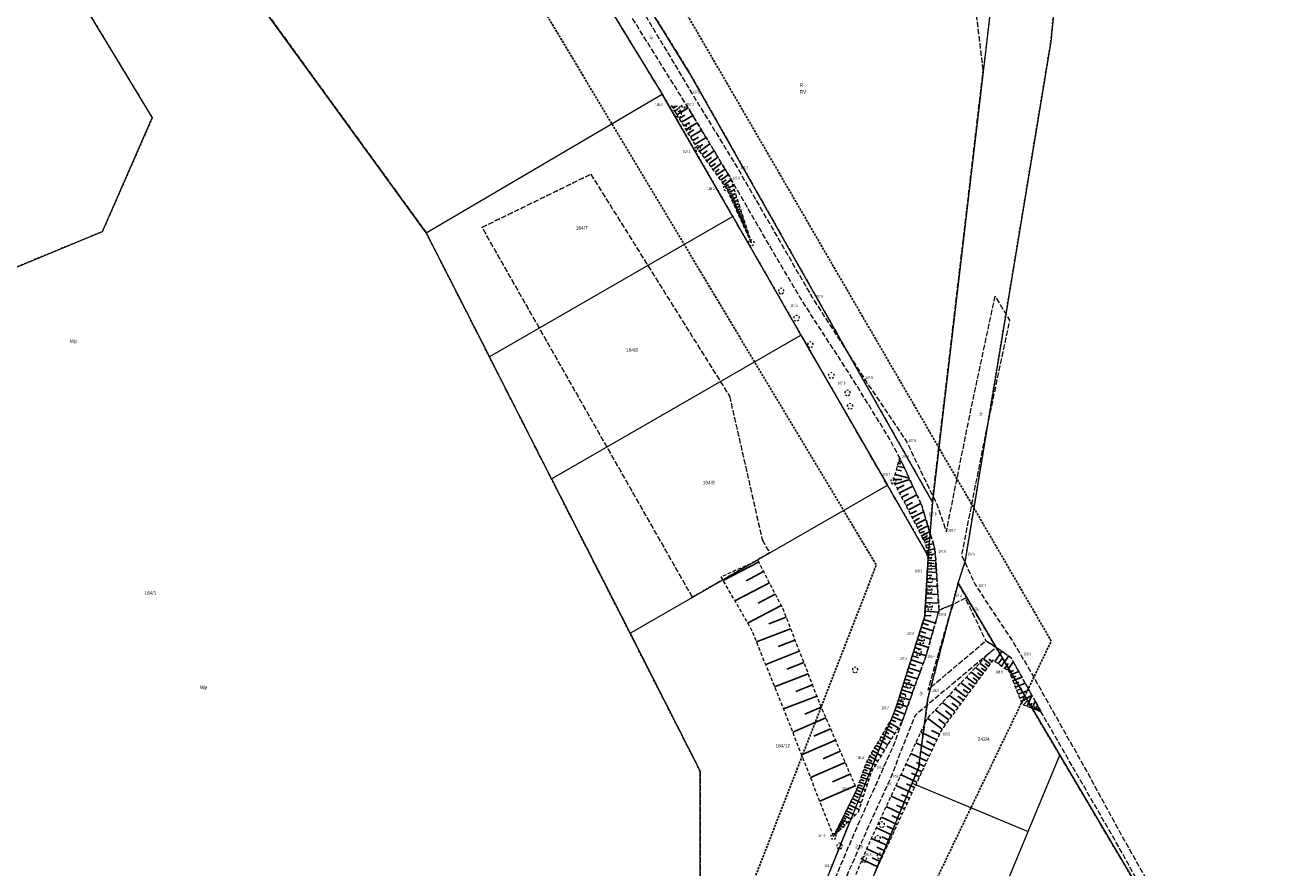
# Model space of a CAD drawing. Header units: metres. Extents: x 5550910 to 5553628, y 5952297 to 5957865.
# Tile 11 of 36: x 5552209 to 5552561, y 5953520 to 5953754. Entities that reach past the tile are written whole.
import ezdxf
from ezdxf.enums import TextEntityAlignment as Align

# ---------------------------------------------------------------- set-up
doc = ezdxf.new("R2010")
doc.units = ezdxf.units.M
for name, pattern in [('1.0_0.5', [1.5, 1, -0.5]), ('1.5_0.5', [2, 1.5, -0.5]), ('2', [0.9, 0.6, -0.3]), ('219-500', [0]), ('egkk-500', [2, 1.5, -0.5]), ('egug-500', [1, 0.5, -0.5])]:
    doc.linetypes.add(name, pattern=pattern)
doc.layers.get('0').update_dxf_attribs({"color": 2, "lineweight": 5})
doc.styles.get("Standard").update_dxf_attribs({"font": 'Working1250', "width": 0.75})

# ---------------------------------------------------------------- blocks, each defined once
blk = doc.blocks.new('PW01')
at = {"linetype": 'Continuous', "lineweight": 13}
h = blk.add_hatch(color=0, dxfattribs=at)
edge = h.paths.add_edge_path()
edge.add_arc((0, 0), 0.045, 0, 360)
blk = doc.blocks.new('OP021')
at = {"linetype": 'Continuous', "lineweight": 13}
h = blk.add_hatch(color=0, dxfattribs=at)
edge = h.paths.add_edge_path()
edge.add_arc((0, 0), 0.05, 0, 360)
at = {"color": 0, "linetype": 'Continuous', "lineweight": 13}
for centre, start, end in [((-0.38, 0.124), 121.308, 202.548), ((0, 0.4), 49.272, 130.728), ((0.38, 0.124), 337.452, 58.692), ((-0.235, -0.324), 193.221, 274.871), ((0.235, -0.324), 265.129, 346.779)]:
    blk.add_arc(centre, 0.4, start, end, dxfattribs=at)

msp = doc.modelspace()

# ---------------------------------------------------------------- linework, layer by layer
at = {"layer": '000 Inne (niezydentyfikowane)', "color": 7, "linetype": 'CONTINUOUS', "lineweight": 25, "flags": 128}
for points in [[(5552388.99, 5953731.49), (5552389.19, 5953731.61)], [(5552389.26, 5953731.06), (5552390.25, 5953731.66)], [(5552389.73, 5953730.29), (5552390.73, 5953730.91)], [(5552390.37, 5953729.25), (5552393.49, 5953731.17)], [(5552391.01, 5953728.22), (5552392.56, 5953729.17)], [(5552391.64, 5953727.18), (5552394.75, 5953729.09)], [(5552392.28, 5953726.15), (5552393.83, 5953727.1)], [(5552392.91, 5953725.12), (5552396, 5953727.02)], [(5552393.54, 5953724.1), (5552395.08, 5953725.04)], [(5552394.17, 5953723.08), (5552397.24, 5953724.96)], [(5552394.79, 5953722.06), (5552396.32, 5953723)], [(5552395.42, 5953721.04), (5552398.47, 5953722.92)], [(5552396.04, 5953720.04), (5552397.56, 5953720.97)], [(5552396.7, 5953719.1), (5552399.53, 5953721.15)], [(5552397.36, 5953718.19), (5552398.74, 5953719.19)], [(5552398.01, 5953717.31), (5552400.68, 5953719.25)], [(5552398.63, 5953716.45), (5552399.93, 5953717.39)], [(5552399.24, 5953715.61), (5552401.76, 5953717.45)], [(5552399.83, 5953714.8), (5552401.05, 5953715.7)], [(5552400.4, 5953714.02), (5552402.79, 5953715.75)], [(5552400.96, 5953713.25), (5552402.12, 5953714.1)], [(5552401.5, 5953712.51), (5552403.75, 5953714.15)], [(5552402.03, 5953711.78), (5552403.12, 5953712.58)], [(5552402.54, 5953711.08), (5552404.66, 5953712.63)], [(5552403.02, 5953710.41), (5552404.06, 5953711.17)], [(5552403.47, 5953709.8), (5552405.37, 5953711.18)], [(5552403.88, 5953709.24), (5552404.74, 5953709.87)], [(5552404.2, 5953708.71), (5552405.92, 5953709.5)], [(5552404.45, 5953708.17), (5552405.28, 5953708.54)], [(5552404.68, 5953707.64), (5552406.28, 5953708.37)], [(5552404.92, 5953707.13), (5552405.69, 5953707.48)], [(5552405.14, 5953706.64), (5552406.62, 5953707.32)], [(5552405.35, 5953706.17), (5552406.07, 5953706.5)], [(5552405.56, 5953705.72), (5552406.94, 5953706.34)], [(5552405.76, 5953705.28), (5552406.42, 5953705.58)], [(5552405.95, 5953704.86), (5552407.23, 5953705.44)], [(5552406.13, 5953704.45), (5552406.75, 5953704.73)], [(5552406.31, 5953704.06), (5552407.5, 5953704.6)], [(5552406.48, 5953703.68), (5552407.06, 5953703.94)], [(5552406.65, 5953703.32), (5552407.75, 5953703.82)], [(5552406.81, 5953702.97), (5552407.34, 5953703.21)], [(5552406.96, 5953702.63), (5552407.99, 5953703.09)], [(5552407.11, 5953702.3), (5552407.6, 5953702.53)], [(5552407.25, 5953701.99), (5552408.21, 5953702.42)], [(5552407.39, 5953701.69), (5552407.85, 5953701.89)], [(5552407.52, 5953701.39), (5552408.41, 5953701.8)], [(5552407.65, 5953701.11), (5552408.08, 5953701.31)], [(5552407.77, 5953700.84), (5552408.6, 5953701.22)], [(5552407.89, 5953700.58), (5552408.29, 5953700.76)], [(5552408.01, 5953700.33), (5552408.77, 5953700.68)], [(5552408.12, 5953700.09), (5552408.49, 5953700.25)], [(5552408.22, 5953699.85), (5552408.93, 5953700.17)], [(5552408.33, 5953699.62), (5552408.67, 5953699.77)], [(5552408.44, 5953699.38), (5552409.09, 5953699.68)], [(5552408.55, 5953699.14), (5552408.86, 5953699.28)], [(5552408.66, 5953698.9), (5552409.26, 5953699.17)], [(5552408.77, 5953698.66), (5552409.05, 5953698.79)], [(5552408.88, 5953698.42), (5552409.42, 5953698.66)], [(5552408.98, 5953698.18), (5552409.24, 5953698.29)], [(5552409.09, 5953697.93), (5552409.59, 5953698.16)], [(5552409.2, 5953697.69), (5552409.44, 5953697.8)], [(5552409.31, 5953697.45), (5552409.75, 5953697.65)], [(5552409.42, 5953697.21), (5552409.63, 5953697.31)], [(5552409.53, 5953696.97), (5552409.91, 5953697.15)], [(5552409.64, 5953696.73), (5552409.82, 5953696.81)], [(5552409.75, 5953696.49), (5552410.08, 5953696.64)], [(5552409.86, 5953696.25), (5552410.01, 5953696.32)], [(5552409.97, 5953696.01), (5552410.24, 5953696.13)], [(5552410.08, 5953695.77), (5552410.2, 5953695.82)], [(5552410.19, 5953695.53), (5552410.4, 5953695.63)], [(5552410.3, 5953695.29), (5552410.39, 5953695.33)], [(5552410.41, 5953695.05), (5552410.57, 5953695.12)], [(5552410.52, 5953694.81), (5552410.58, 5953694.84)], [(5552410.62, 5953694.57), (5552410.73, 5953694.61)], [(5552410.73, 5953694.33), (5552410.77, 5953694.34)], [(5552410.84, 5953694.09), (5552410.9, 5953694.11)], [(5552451.72, 5953631.55), (5552453.64, 5953631.05)], [(5552451.91, 5953632.29), (5552452.57, 5953632.12)], [(5552452.05, 5953632.8), (5552452.94, 5953632.56)], [(5552452.14, 5953633.15), (5552452.44, 5953633.07)], [(5552452.23, 5953633.5), (5552452.54, 5953633.41)], [(5552452.32, 5953633.84), (5552452.33, 5953633.84)], [(5552450.74, 5953627.83), (5552452.93, 5953627.84)], [(5552451.04, 5953626.52), (5552455.12, 5953627.84)], [(5552451.11, 5953629.23), (5552454.95, 5953628.22)], [(5552451.46, 5953630.54), (5552452.83, 5953630.18)], [(5552451.68, 5953625.28), (5552453.55, 5953626.25)], [(5552452.31, 5953624.06), (5552456, 5953625.96)], [(5552452.93, 5953622.85), (5552454.75, 5953623.79)], [(5552453.55, 5953621.66), (5552457.13, 5953623.51)], [(5552454.15, 5953620.49), (5552455.92, 5953621.4)], [(5552454.74, 5953619.35), (5552458.23, 5953621.14)], [(5552455.3, 5953618.25), (5552456.98, 5953619.11)], [(5552455.83, 5953617.22), (5552458.99, 5953618.84)], [(5552456.34, 5953616.24), (5552457.82, 5953617.01)], [(5552456.81, 5953615.33), (5552459.62, 5953616.77)], [(5552457.26, 5953614.46), (5552458.58, 5953615.14)], [(5552457.68, 5953613.64), (5552460.18, 5953614.93)], [(5552458.07, 5953612.87), (5552459.25, 5953613.48)], [(5552458.45, 5953612.14), (5552460.67, 5953613.29)], [(5552458.8, 5953611.45), (5552459.85, 5953611.99)], [(5552459.14, 5953610.8), (5552461.12, 5953611.82)], [(5552459.46, 5953610.18), (5552460.39, 5953610.66)], [(5552459.66, 5953609.52), (5552461.69, 5953609.94)], [(5552459.8, 5953608.81), (5552460.85, 5953609.03)], [(5552459.95, 5953608.1), (5552462.11, 5953608.55)], [(5552460.1, 5953607.41), (5552461.14, 5953607.63)], [(5552460.23, 5953606.75), (5552462.23, 5953607.16)], [(5552460.27, 5953606.06), (5552461.29, 5953606)], [(5552413.06, 5953604.86), (5552403.24, 5953599.75)], [(5552460.08, 5953602.96), (5552461.3, 5953602.89)], [(5552460.13, 5953603.79), (5552462.47, 5953603.65)], [(5552460.18, 5953604.58), (5552461.29, 5953604.51)], [(5552460.22, 5953605.34), (5552462.36, 5953605.21)], [(5552416.07, 5953599.08), (5552406.47, 5953594.09)], [(5552414.45, 5953602.18), (5552409.6, 5953599.65)], [(5552459.86, 5953599.27), (5552461.32, 5953599.18)], [(5552459.92, 5953600.26), (5552462.71, 5953600.09)], [(5552459.98, 5953601.2), (5552461.31, 5953601.12)], [(5552460.03, 5953602.1), (5552462.58, 5953601.95)], [(5552417.72, 5953595.91), (5552412.98, 5953593.45)], [(5552459.67, 5953596.04), (5552462.99, 5953595.84)], [(5552459.74, 5953597.16), (5552461.33, 5953597.07)], [(5552459.8, 5953598.24), (5552462.84, 5953598.06)], [(5552419.36, 5953592.75), (5552410.02, 5953587.89)], [(5552459.45, 5953592.39), (5552461.35, 5953592.28)], [(5552459.53, 5953593.64), (5552463.16, 5953593.43)], [(5552459.6, 5953594.87), (5552461.34, 5953594.76)], [(5552420.73, 5953589.51), (5552415.97, 5953587.66)], [(5552459.02, 5953588.91), (5552462.27, 5953587.89)], [(5552459.31, 5953590), (5552461.06, 5953589.9)], [(5552459.38, 5953591.16), (5552463.14, 5953590.94)], [(5552421.97, 5953586.31), (5552412.54, 5953582.65)], [(5552457.98, 5953585.59), (5552459.65, 5953585.07)], [(5552458.33, 5953586.71), (5552461.63, 5953585.67)], [(5552458.67, 5953587.81), (5552460.31, 5953587.3)], [(5552423.19, 5953583.15), (5552418.5, 5953581.33)], [(5552456.92, 5953582.19), (5552460.34, 5953581.12)], [(5552457.27, 5953583.34), (5552458.97, 5953582.81)], [(5552457.63, 5953584.47), (5552460.99, 5953583.42)], [(5552424.41, 5953580.02), (5552415.05, 5953576.38)], [(5552455.84, 5953578.74), (5552457.56, 5953578.2)], [(5552456.19, 5953579.89), (5552459.67, 5953578.8)], [(5552456.56, 5953581.04), (5552458.28, 5953580.5)], [(5552477.49, 5953576.52), (5552475.67, 5953577.87)], [(5552478.82, 5953577.16), (5552480.77, 5953579.97)], [(5552479.75, 5953576.51), (5552480.73, 5953577.92)], [(5552480.68, 5953575.87), (5552482.63, 5953578.69)], [(5552425.63, 5953576.89), (5552420.96, 5953575.08)], [(5552454.47, 5953574.37), (5552456.07, 5953573.87)], [(5552454.8, 5953575.43), (5552458.07, 5953574.41)], [(5552455.14, 5953576.51), (5552456.8, 5953575.99)], [(5552455.48, 5953577.62), (5552458.88, 5953576.55)], [(5552475.59, 5953573.94), (5552473.44, 5953575.52)], [(5552476.57, 5953575.27), (5552474.59, 5953576.73)], [(5552476.09, 5953574.61), (5552475.05, 5953575.37)], [(5552477.03, 5953575.9), (5552476.08, 5953576.6)], [(5552477.98, 5953577.19), (5552477.11, 5953577.83)], [(5552481.55, 5953575.27), (5552482.49, 5953576.63)], [(5552482.3, 5953574.75), (5552483.93, 5953577.11)], [(5552482.88, 5953574.25), (5552483.97, 5953574.67)], [(5552483.19, 5953573.48), (5552485.45, 5953574.38)], [(5552426.84, 5953573.78), (5552417.54, 5953570.16)], [(5552453.51, 5953571.3), (5552456.55, 5953570.35)], [(5552453.82, 5953572.31), (5552455.36, 5953571.82)], [(5552454.14, 5953573.33), (5552457.28, 5953572.35)], [(5552472.12, 5953569.24), (5552469.39, 5953571.25)], [(5552473.37, 5953570.93), (5552470.85, 5953572.79)], [(5552472.76, 5953570.1), (5552471.45, 5953571.07)], [(5552474.52, 5953572.49), (5552472.2, 5953574.21)], [(5552473.96, 5953571.73), (5552472.75, 5953572.62)], [(5552475.06, 5953573.23), (5552473.95, 5953574.05)], [(5552483.51, 5953572.68), (5552484.69, 5953573.15)], [(5552483.84, 5953571.84), (5552486.32, 5953572.82)], [(5552484.19, 5953570.96), (5552485.48, 5953571.47)], [(5552484.55, 5953570.04), (5552487.27, 5953571.12)], [(5552429.25, 5953567.58), (5552420.01, 5953564)], [(5552428.04, 5953570.68), (5552423.41, 5953568.87)], [(5552452.28, 5953567.39), (5552455.17, 5953566.48)], [(5552452.58, 5953568.35), (5552454.05, 5953567.89)], [(5552452.89, 5953569.32), (5552455.85, 5953568.39)], [(5552453.19, 5953570.3), (5552454.69, 5953569.83)], [(5552469.31, 5953565.42), (5552466.1, 5953567.78)], [(5552470.77, 5953567.4), (5552467.81, 5953569.59)], [(5552470.05, 5953566.43), (5552468.51, 5953567.57)], [(5552471.46, 5953568.34), (5552470.04, 5953569.39)], [(5552484.93, 5953569.08), (5552486.35, 5953569.64)], [(5552485.33, 5953568.08), (5552488.3, 5953569.25)], [(5552485.75, 5953567.03), (5552487.3, 5953567.65)], [(5552486.17, 5953565.95), (5552489.09, 5953567.83)], [(5552487.8, 5953564.68), (5552489.09, 5953567.83)], [(5552430.48, 5953564.52), (5552425.93, 5953562.55)], [(5552451.4, 5953564.58), (5552452.79, 5953564.14)], [(5552451.69, 5953565.51), (5552454.51, 5953564.62)], [(5552451.99, 5953566.44), (5552453.41, 5953566)], [(5552467.72, 5953563.26), (5552464.24, 5953565.82)], [(5552468.53, 5953564.36), (5552466.86, 5953565.59)], [(5552486.81, 5953565.09), (5552487.95, 5953566.46)], [(5552488.59, 5953564.36), (5552489.1, 5953565.62)], [(5552489.22, 5953564.1), (5552490.04, 5953566.12)], [(5552489.72, 5953563.9), (5552490.05, 5953564.7)], [(5552490.13, 5953563.73), (5552490.65, 5953565.02)], [(5552490.45, 5953563.6), (5552490.66, 5953564.11)], [(5552490.71, 5953563.49), (5552491.05, 5953564.31)], [(5552431.79, 5953561.48), (5552422.59, 5953557.51)], [(5552449.96, 5953560.96), (5552451.28, 5953560.42)], [(5552450.32, 5953561.83), (5552453.09, 5953560.7)], [(5552450.69, 5953562.74), (5552452.06, 5953562.19)], [(5552451.06, 5953563.66), (5552453.77, 5953562.56)], [(5552464.13, 5953558.4), (5552460.05, 5953561.41)], [(5552466, 5953560.93), (5552462.23, 5953563.7)], [(5552465.08, 5953559.69), (5552463.13, 5953561.13)], [(5552466.88, 5953562.12), (5552465.07, 5953563.45)], [(5552490.95, 5953563.39), (5552491.08, 5953563.71)], [(5552491.28, 5953563.26), (5552491.43, 5953563.63)], [(5552433.11, 5953558.43), (5552428.46, 5953556.42)], [(5552447.63, 5953556.99), (5552449.99, 5953555.6)], [(5552448.09, 5953557.78), (5552449.28, 5953557.08)], [(5552448.56, 5953558.57), (5552450.94, 5953557.16)], [(5552449.03, 5953559.36), (5552450.22, 5953558.65)], [(5552449.5, 5953560.16), (5552451.9, 5953558.74)], [(5552462.67, 5953555.43), (5552458.21, 5953557.52)], [(5552463.37, 5953556.93), (5552461.14, 5953557.97)], [(5552434.45, 5953555.34), (5552425.04, 5953551.27)], [(5552445.79, 5953553.88), (5552448.11, 5953552.51)], [(5552446.25, 5953554.65), (5552447.41, 5953553.96)], [(5552446.7, 5953555.43), (5552449.05, 5953554.04)], [(5552447.17, 5953556.21), (5552448.34, 5953555.51)], [(5552461.28, 5953552.46), (5552456.83, 5953554.54)], [(5552461.97, 5953553.95), (5552459.75, 5953554.99)], [(5552435.8, 5953552.21), (5552431.04, 5953550.15)], [(5552443.53, 5953550.06), (5552444.67, 5953549.39)], [(5552443.98, 5953550.82), (5552446.26, 5953549.46)], [(5552444.43, 5953551.58), (5552445.57, 5953550.9)], [(5552444.88, 5953552.34), (5552447.18, 5953550.98)], [(5552445.33, 5953553.11), (5552446.49, 5953552.43)], [(5552459.89, 5953549.5), (5552455.45, 5953551.58)], [(5552460.58, 5953550.98), (5552458.36, 5953552.02)], [(5552437.17, 5953549.05), (5552427.54, 5953544.89)], [(5552442.14, 5953546.44), (5552444.21, 5953545.71)], [(5552442.38, 5953547.14), (5552443.41, 5953546.77)], [(5552442.63, 5953547.82), (5552444.8, 5953547.05)], [(5552442.88, 5953548.54), (5552444.04, 5953548.13)], [(5552443.15, 5953549.3), (5552445.63, 5953548.42)], [(5552458.51, 5953546.54), (5552454.08, 5953548.62)], [(5552459.2, 5953548.02), (5552456.98, 5953549.06)], [(5552438.55, 5953545.86), (5552433.68, 5953543.75)], [(5552440.89, 5953542.92), (5552441.96, 5953542.54)], [(5552441.14, 5953543.63), (5552443.27, 5953542.88)], [(5552441.39, 5953544.34), (5552442.45, 5953543.97)], [(5552441.64, 5953545.05), (5552443.74, 5953544.3)], [(5552441.89, 5953545.75), (5552442.93, 5953545.38)], [(5552455.75, 5953540.64), (5552451.33, 5953542.71)], [(5552457.12, 5953543.59), (5552452.7, 5953545.66)], [(5552456.43, 5953542.12), (5552454.23, 5953543.15)], [(5552457.82, 5953545.07), (5552455.6, 5953546.1)], [(5552439.95, 5953542.62), (5552430.1, 5953538.36)], [(5552439.6, 5953539.92), (5552440.75, 5953539.35)], [(5552439.98, 5953540.7), (5552442.18, 5953539.61)], [(5552440.36, 5953541.45), (5552441.4, 5953540.93)], [(5552440.63, 5953542.19), (5552442.79, 5953541.43)], [(5552454.37, 5953537.7), (5552449.96, 5953539.77)], [(5552455.06, 5953539.17), (5552452.85, 5953540.21)], [(5552437.49, 5953535.69), (5552439.94, 5953534.48)], [(5552437.89, 5953536.48), (5552439.24, 5953535.81)], [(5552438.32, 5953537.36), (5552440.99, 5953536.03)], [(5552438.76, 5953538.24), (5552440.03, 5953537.61)], [(5552439.19, 5953539.1), (5552441.61, 5953537.9)], [(5552452.99, 5953534.77), (5552448.6, 5953536.83)], [(5552453.68, 5953536.24), (5552451.48, 5953537.26)], [(5552435.84, 5953532.36), (5552437.14, 5953531.71)], [(5552436.05, 5953532.78), (5552436.77, 5953532.42)], [(5552436.28, 5953533.25), (5552437.89, 5953532.45)], [(5552436.54, 5953533.77), (5552437.43, 5953533.32)], [(5552436.82, 5953534.34), (5552438.81, 5953533.36)], [(5552437.14, 5953534.98), (5552438.24, 5953534.43)], [(5552451.62, 5953531.84), (5552447.23, 5953533.89)], [(5552452.31, 5953533.3), (5552450.11, 5953534.33)], [(5552434.16, 5953528.99), (5552434.32, 5953528.91)], [(5552434.29, 5953529.25), (5552434.41, 5953529.19)], [(5552434.42, 5953529.51), (5552434.76, 5953529.35)], [(5552434.55, 5953529.77), (5552434.76, 5953529.67)], [(5552434.68, 5953530.04), (5552435.2, 5953529.78)], [(5552434.81, 5953530.3), (5552435.11, 5953530.15)], [(5552434.94, 5953530.56), (5552435.63, 5953530.22)], [(5552435.06, 5953530.8), (5552435.45, 5953530.61)], [(5552435.19, 5953531.05), (5552436.05, 5953530.62)], [(5552435.33, 5953531.33), (5552435.8, 5953531.09)], [(5552435.48, 5953531.64), (5552436.54, 5953531.11)], [(5552435.65, 5953531.98), (5552436.24, 5953531.69)], [(5552450.27, 5953528.91), (5552445.86, 5953530.94)], [(5552450.94, 5953530.37), (5552448.74, 5953531.39)], [(5552447.55, 5953523.03), (5552443.17, 5953525.05)], [(5552448.91, 5953525.97), (5552444.5, 5953528)], [(5552448.23, 5953524.5), (5552446.02, 5953525.52)], [(5552449.59, 5953527.44), (5552447.38, 5953528.45)], [(5552446.21, 5953520.11), (5552441.92, 5953522.09)], [(5552446.88, 5953521.56), (5552444.71, 5953522.56)]]:
    msp.add_lwpolyline(points, dxfattribs=at)
at = {"layer": '217-kontur klasyfikacyjny', "color": 92, "linetype": 'egkk-500', "lineweight": 18, "flags": 128}
for points in [[(5552386.28, 5953735.02), (5552323.88, 5953836.94)], [(5552369.8, 5953779.79), (5552393.88, 5953740.85)], [(5552475.59, 5953741.7), (5552470.93, 5953779.73)], [(5552264.58, 5953773.55), (5552320.62, 5953696.41)], [(5552393.88, 5953740.85), (5552461.43, 5953621.53)], [(5552461.43, 5953621.53), (5552475.59, 5953741.7)], [(5552424.87, 5953667.99), (5552386.28, 5953735.02)], [(5552336.14, 5953697.95), (5552366.38, 5953712.73)], [(5552366.38, 5953712.73), (5552382.27, 5953687.31)], [(5552352.08, 5953669.92), (5552336.14, 5953697.95)], [(5552320.62, 5953696.41), (5552338.18, 5953661.91)], [(5552382.27, 5953687.31), (5552404.99, 5953650.98)], [(5552394.68, 5953595.05), (5552352.08, 5953669.92)], [(5552448.9, 5953626.27), (5552424.87, 5953667.99)], [(5552338.18, 5953661.91), (5552377.3, 5953585.04)], [(5552404.99, 5953650.98), (5552414.09, 5953611.02)], [(5552460.29, 5953606.48), (5552448.9, 5953626.27)], [(5552414.09, 5953611.02), (5552416.11, 5953607.39)], [(5552416.11, 5953607.39), (5552394.68, 5953595.05)], [(5552459.3, 5953589.81), (5552460.29, 5953606.48)], [(5552468.58, 5953598.99), (5552465.4, 5953586.85)], [(5552496.89, 5953551.1), (5552468.58, 5953598.99)], [(5552451.3, 5953564.26), (5552459.3, 5953589.81)], [(5552377.3, 5953585.04), (5552396.8, 5953546.71)], [(5552465.4, 5953586.85), (5552460.2, 5953566.99)], [(5552406.61, 5953453.89), (5552451.3, 5953564.26)], [(5552460.2, 5953566.99), (5552457.62, 5953547.78)], [(5552526.17, 5953501.57), (5552496.89, 5953551.1)], [(5552396.8, 5953546.71), (5552396.78, 5953501.77)], [(5552457.62, 5953547.78), (5552455.76, 5953543.31)], [(5552455.76, 5953543.31), (5552439.28, 5953503.6)]]:
    msp.add_lwpolyline(points, dxfattribs=at)
at = {"layer": '218-kontur użytku gruntowego', "color": 3, "linetype": 'egug-500', "lineweight": 18, "flags": 128}
for points in [[(5552323.88, 5953836.94), (5552386.28, 5953735.02)], [(5552484.92, 5953820.87), (5552475.59, 5953741.7)], [(5552494.37, 5953749.55), (5552500.52, 5953811.22)], [(5552369.8, 5953779.79), (5552393.88, 5953740.85)], [(5552475.59, 5953741.7), (5552470.93, 5953779.73)], [(5552320.62, 5953696.41), (5552264.58, 5953773.55)], [(5552218.51, 5953771.15), (5552244.39, 5953728.38)], [(5552470.49, 5953604.72), (5552494.37, 5953749.55)], [(5552393.88, 5953740.85), (5552461.43, 5953621.53)], [(5552461.43, 5953621.53), (5552475.59, 5953741.7)], [(5552386.28, 5953735.02), (5552424.87, 5953667.99)], [(5552244.39, 5953728.38), (5552230.5, 5953696.78)], [(5552336.14, 5953697.95), (5552366.38, 5953712.73)], [(5552366.38, 5953712.73), (5552382.27, 5953687.31)], [(5552352.08, 5953669.92), (5552336.14, 5953697.95)], [(5552230.5, 5953696.78), (5552192.9, 5953681.25)], [(5552338.18, 5953661.91), (5552320.62, 5953696.41)], [(5552382.27, 5953687.31), (5552404.99, 5953650.98)], [(5552394.68, 5953595.05), (5552352.08, 5953669.92)], [(5552424.87, 5953667.99), (5552448.9, 5953626.27)], [(5552377.3, 5953585.04), (5552338.18, 5953661.91)], [(5552404.99, 5953650.98), (5552414.09, 5953611.02)], [(5552448.9, 5953626.27), (5552460.29, 5953606.48)], [(5552460.29, 5953606.48), (5552461.43, 5953621.53)], [(5552414.09, 5953611.02), (5552416.11, 5953607.39)], [(5552416.11, 5953607.39), (5552394.68, 5953595.05)], [(5552459.3, 5953589.81), (5552460.29, 5953606.48)], [(5552468.58, 5953598.99), (5552470.49, 5953604.72)], [(5552465.4, 5953586.85), (5552468.58, 5953598.99)], [(5552496.89, 5953551.1), (5552468.58, 5953598.99)], [(5552451.3, 5953564.26), (5552459.3, 5953589.81)], [(5552396.8, 5953546.71), (5552377.3, 5953585.04)], [(5552460.2, 5953566.99), (5552465.4, 5953586.85)], [(5552406.61, 5953453.89), (5552451.3, 5953564.26)], [(5552457.62, 5953547.78), (5552460.2, 5953566.99)], [(5552526.17, 5953501.57), (5552496.89, 5953551.1)], [(5552396.78, 5953501.77), (5552396.8, 5953546.71)], [(5552455.76, 5953543.31), (5552457.62, 5953547.78)], [(5552439.28, 5953503.6), (5552455.76, 5953543.31)]]:
    msp.add_lwpolyline(points, dxfattribs=at)
at = {"layer": '219-działka ewidencyjna', "color": 7, "linetype": '219-500', "lineweight": 18, "flags": 128}
for points in [[(5552323.88, 5953836.94), (5552386.28, 5953735.02)], [(5552484.92, 5953820.87), (5552461.43, 5953621.53)], [(5552500.52, 5953811.22), (5552494.37, 5953749.55)], [(5552393.88, 5953740.85), (5552359.62, 5953796.25)], [(5552320.62, 5953696.41), (5552264.58, 5953773.55)], [(5552218.51, 5953771.15), (5552244.39, 5953728.38)], [(5552494.37, 5953749.55), (5552470.49, 5953604.72)], [(5552461.43, 5953621.53), (5552393.88, 5953740.85)], [(5552320.62, 5953696.41), (5552386.28, 5953735.02)], [(5552405.91, 5953700.93), (5552386.28, 5953735.02)], [(5552230.5, 5953696.78), (5552244.39, 5953728.38)], [(5552405.91, 5953700.93), (5552338.18, 5953661.91)], [(5552405.91, 5953700.93), (5552424.87, 5953667.99)], [(5552192.9, 5953681.25), (5552230.5, 5953696.78)], [(5552320.62, 5953696.41), (5552338.18, 5953661.91)], [(5552355.44, 5953627.99), (5552424.87, 5953667.99)], [(5552424.87, 5953667.99), (5552448.9, 5953626.27)], [(5552355.44, 5953627.99), (5552338.18, 5953661.91)], [(5552355.44, 5953627.99), (5552377.3, 5953585.04)], [(5552377.3, 5953585.04), (5552448.9, 5953626.27)], [(5552460.29, 5953606.48), (5552448.9, 5953626.27)], [(5552461.43, 5953621.53), (5552460.29, 5953606.48)], [(5552460.29, 5953606.48), (5552459.3, 5953589.81)], [(5552468.58, 5953598.99), (5552470.49, 5953604.72)], [(5552468.58, 5953598.99), (5552465.4, 5953586.85)], [(5552468.58, 5953598.99), (5552496.89, 5953551.1)], [(5552459.3, 5953589.81), (5552451.3, 5953564.26)], [(5552377.3, 5953585.04), (5552396.8, 5953546.71)], [(5552465.4, 5953586.85), (5552460.2, 5953566.99)], [(5552451.3, 5953564.26), (5552406.61, 5953453.89)], [(5552457.62, 5953547.78), (5552460.2, 5953566.99)], [(5552488.09, 5953529.89), (5552496.89, 5953551.1)], [(5552496.89, 5953551.1), (5552526.18, 5953501.57)], [(5552396.78, 5953501.77), (5552396.8, 5953546.71)], [(5552457.62, 5953547.78), (5552455.76, 5953543.31)], [(5552439.28, 5953503.6), (5552455.76, 5953543.31)], [(5552455.76, 5953543.31), (5552488.09, 5953529.89)], [(5552473.52, 5953494.79), (5552488.09, 5953529.89)]]:
    msp.add_lwpolyline(points, dxfattribs=at)
at = {"layer": 'jezdnia', "color": 7, "linetype": '1.5_0.5', "lineweight": 18, "flags": 128}
for points in [[(5552755.7, 5953219.52), (5552752.75, 5953223.42), (5552734.33, 5953247.79), (5552719.75, 5953263.77), (5552697.39, 5953288.6), (5552681.97, 5953302.31), (5552670.44, 5953312.68), (5552661.43, 5953320.42), (5552631.7, 5953355.81), (5552608.84, 5953383.25), (5552595.49, 5953399.12), (5552583.79, 5953413.95), (5552577.18, 5953422.13), (5552575.48, 5953425.01), (5552572.4, 5953427.59), (5552571.16, 5953428.67), (5552569.11, 5953432.95), (5552562.99, 5953433.28), (5552554.42, 5953433.79), (5552552.45, 5953437.03), (5552558.57, 5953439.38), (5552559.29, 5953444.12), (5552552.26, 5953454.44), (5552548.98, 5953459.85), (5552546.48, 5953463.18), (5552541.84, 5953474.08), (5552537.32, 5953482.27), (5552527.99, 5953499), (5552513.53, 5953525.21), (5552500.89, 5953547.14), (5552491.74, 5953563.07), (5552483.31, 5953578.23), (5552479.14, 5953581.09), (5552476.33, 5953582.98), (5552470.61, 5953594.83), (5552467.22, 5953593.07), (5552463.29, 5953591.48), (5552462.14, 5953608.45), (5552458.41, 5953620.76), (5552452.33, 5953633.87), (5552448.8, 5953640.32), (5552438.86, 5953656.39), (5552425.55, 5953676.94), (5552415.21, 5953694.4), (5552405.18, 5953711.78), (5552393.37, 5953731.38), (5552377.21, 5953757.31), (5552344.7, 5953809.7), (5552335.36, 5953825.26), (5552324.48, 5953839.6), (5552314.19, 5953851.24), (5552285.63, 5953872.12), (5552251.24, 5953899.74), (5552251.1, 5953904.79), (5552288.84, 5953873.67), (5552315.81, 5953854.75), (5552327.22, 5953842.15), (5552327.46, 5953866.44), (5552329.44, 5953876.99), (5552331.39, 5953874.92), (5552330.36, 5953866.52), (5552330.13, 5953850.5), (5552331.81, 5953838.61), (5552334.23, 5953831.88), (5552344.53, 5953814.71), (5552360, 5953790.42), (5552377.63, 5953763.55), (5552394.54, 5953735.16), (5552407.45, 5953714.04), (5552428.02, 5953678.42), (5552443.12, 5953654.86), (5552454.3, 5953638.23), (5552462.74, 5953620.71), (5552465.32, 5953613.28), (5552471.73, 5953645.18), (5552478.88, 5953678.76), (5552482.88, 5953672.09), (5552476.23, 5953640.59), (5552469.52, 5953606.78), (5552473.31, 5953598.56), (5552484.4, 5953581.77), (5552487.63, 5953576.35), (5552504.29, 5953546.76), (5552513.89, 5953529.13), (5552529.96, 5953500.72), (5552541.34, 5953480.91), (5552544.68, 5953473.65), (5552549, 5953464.05), (5552554.71, 5953455.8), (5552561.7, 5953445.65), (5552567.46, 5953440.48), (5552589.76, 5953443.64), (5552635.52, 5953449.86), (5552674.85, 5953453.71), (5552708.31, 5953459.31), (5552713.59, 5953456.72), (5552673.16, 5953450.38), (5552646.11, 5953448.18), (5552638.33, 5953447.28), (5552605.73, 5953442.86), (5552572.66, 5953438.47), (5552571.52, 5953435.01), (5552578.24, 5953427.26), (5552593.55, 5953407.72), (5552610.73, 5953385.51), (5552615.73, 5953379.14), (5552631.57, 5953359.71), (5552646.09, 5953344.11), (5552676.9, 5953312.68), (5552698.77, 5953290.62), (5552719.02, 5953267.58), (5552735.46, 5953248.85), (5552757.21, 5953221.16), (5552775.9, 5953197.01), (5552781.74, 5953189.4), (5552789.56, 5953179.4), (5552803.32, 5953161.77), (5552817.28, 5953142.24), (5552829.43, 5953126.4), (5552850.76, 5953100.21), (5552864.4, 5953084.2), (5552868.97, 5953076.48), (5552879.72, 5953064.78), (5552895.01, 5953042.54), (5552918.08, 5953009.49), (5552934.82, 5952985.35), (5552951.59, 5952952.23), (5552961.59, 5952932.19), (5552970.71, 5952917.18), (5552982.12, 5952899.54), (5552995.75, 5952878.66), (5553005.79, 5952863.33), (5553004.14, 5952858.86), (5552973.24, 5952906.44), (5552960.5, 5952926.63), (5552945.87, 5952956.44), (5552933.12, 5952982.67), (5552923.34, 5952997), (5552899.98, 5953030.65), (5552889.84, 5953045.22), (5552876.4, 5953061.68), (5552867.75, 5953072.53), (5552862.67, 5953080.31), (5552851.89, 5953092.49), (5552840.59, 5953105.13), (5552819.42, 5953135.83), (5552811.52, 5953146.27), (5552798.79, 5953163.67), (5552792.48, 5953172.52), (5552775.56, 5953194.77)], [(5552467.22, 5953593.07), (5552465.75, 5953588.72), (5552460.16, 5953569.31), (5552476.33, 5953582.98), (5552479.14, 5953581.09), (5552477.12, 5953579.4), (5552456.6, 5953562.2), (5552449.75, 5953544.75), (5552442.78, 5953529.39), (5552430.85, 5953502.17), (5552417.35, 5953472.01), (5552410.84, 5953456.72), (5552404.74, 5953441.14), (5552389.69, 5953407.56), (5552383.2, 5953382.08), (5552381.79, 5953379.11), (5552379.86, 5953370.94), (5552377.3, 5953362.18), (5552375.97, 5953357.86), (5552374.4, 5953352.05), (5552380.32, 5953353.73), (5552399.58, 5953368.26), (5552431.33, 5953393.09), (5552454.4, 5953406.26), (5552466.79, 5953413.22), (5552475.85, 5953417.55), (5552500.84, 5953426.54), (5552524.26, 5953432.31), (5552552.45, 5953437.03), (5552554.42, 5953433.79), (5552548.84, 5953432.88), (5552547.69, 5953431.73), (5552543.39, 5953427.37), (5552535.78, 5953419.67), (5552493.58, 5953406.68), (5552479.74, 5953402.53), (5552468.93, 5953398.47), (5552437.29, 5953378.05), (5552418.18, 5953366.4), (5552417.07, 5953367.92), (5552425.83, 5953373.44), (5552447.52, 5953387.1), (5552469.32, 5953400.77), (5552499.97, 5953410.68), (5552535.19, 5953421.52), (5552540, 5953426.74), (5552543.08, 5953430.11), (5552544.87, 5953432.04), (5552525.6, 5953428.59), (5552499.43, 5953421.94), (5552475.46, 5953414.07), (5552453.81, 5953403), (5552448.49, 5953399.5), (5552433.2, 5953389.86), (5552418.17, 5953377.96), (5552401.95, 5953365.38), (5552389.72, 5953355.85), (5552379.95, 5953349.17), (5552386.98, 5953348.09), (5552383.42, 5953344.96), (5552375.28, 5953345.55), (5552372.22, 5953344.3), (5552361.1, 5953335.26), (5552342.86, 5953326.49), (5552329.81, 5953320.56), (5552321.37, 5953318.53), (5552308.43, 5953313.98), (5552297.24, 5953308.45), (5552284.75, 5953302.74), (5552271.3, 5953295.8), (5552272.6, 5953293.93), (5552276.66, 5953289.12), (5552283.31, 5953282.56), (5552281.54, 5953281.1), (5552274.51, 5953287.68), (5552269.79, 5953292.31), (5552267.19, 5953294.08), (5552268.17, 5953292.22), (5552264.29, 5953290.39), (5552260.95, 5953291.55), (5552259.64, 5953290.88), (5552251.37, 5953288.12), (5552247.71, 5953286.76), (5552238.24, 5953282.74), (5552238.93, 5953280.65), (5552235.71, 5953279.06), (5552234.83, 5953280.1), (5552233.39, 5953280.77), (5552231.45, 5953280.1), (5552224.75, 5953277.04), (5552212.02, 5953270.96), (5552203.23, 5953266.37), (5552188.51, 5953257.83), (5552179.38, 5953252.63), (5552166.34, 5953244.32), (5552157.22, 5953238.02), (5552150.56, 5953233.62), (5552150.16, 5953231.4), (5552151.59, 5953229.41), (5552148.82, 5953227.24), (5552147.05, 5953228.16), (5552142.96, 5953228.91), (5552138.65, 5953226.01), (5552132.8, 5953222.27), (5552124.69, 5953216.76), (5552117.97, 5953212.31), (5552113.92, 5953208.58), (5552116.09, 5953206.08), (5552132.37, 5953192.99), (5552130.07, 5953189.54), (5552113.05, 5953203.57), (5552110.6, 5953204.71), (5552109.76, 5953204.35), (5552108.18, 5953203.56), (5552103.62, 5953198.45), (5552099.64, 5953194.18), (5552097.11, 5953190.63), (5552094.39, 5953184.52), (5552095.51, 5953192.94), (5552096.46, 5953193.29), (5552097.12, 5953197.61), (5552096.15, 5953198.09), (5552096.49, 5953201.04), (5552096.9, 5953207.97), (5552097, 5953213.18), (5552100.02, 5953214.11), (5552100.14, 5953217.29), (5552096.78, 5953218.46), (5552096.23, 5953224.74), (5552099, 5953220.07), (5552101.71, 5953218.46), (5552105.9, 5953217.42), (5552111.83, 5953216.84), (5552117.92, 5953218.02), (5552123.2, 5953220.54), (5552130.9, 5953225.14), (5552131.82, 5953226.73), (5552142.97, 5953233.49), (5552145.17, 5953233.96), (5552155.7, 5953241.38), (5552164.67, 5953247.89), (5552177.89, 5953255.64), (5552187.05, 5953261.17), (5552201.96, 5953269.29), (5552210.97, 5953273.93), (5552218.9, 5953277.8), (5552219.91, 5953280.27), (5552219.42, 5953282.67), (5552222.61, 5953283.74), (5552223.49, 5953282.15), (5552225.42, 5953281.23), (5552227.49, 5953281.97), (5552246.99, 5953290.1), (5552257.06, 5953294.21), (5552260.7, 5953296.26), (5552262.25, 5953300.52), (5552262.45, 5953301.21), (5552266.24, 5953302.79), (5552268.79, 5953299.92), (5552267.77, 5953307.53), (5552270.54, 5953308.56), (5552272.98, 5953302.32), (5552282.82, 5953306.56), (5552295.82, 5953312.45), (5552306.9, 5953317.82), (5552308.17, 5953318.78), (5552308.67, 5953322.01), (5552308.08, 5953324.61), (5552310.93, 5953325.6), (5552311.84, 5953322.46), (5552312.43, 5953319.96), (5552320.23, 5953322.69), (5552329.37, 5953324.71), (5552341.29, 5953329.14), (5552346.18, 5953331.84), (5552353.83, 5953336.81), (5552353.4, 5953338.94), (5552352.03, 5953344.71), (5552348.8, 5953353.27), (5552347.26, 5953358.05), (5552343.75, 5953368.21), (5552345.85, 5953369.93), (5552349.53, 5953358.95), (5552351.04, 5953353.96), (5552354.32, 5953345.65), (5552357.76, 5953339.9), (5552362.63, 5953344.13), (5552368.63, 5953350.76), (5552372.24, 5953358.21), (5552375.64, 5953367.21), (5552378.9, 5953380.49), (5552380.42, 5953384.71), (5552386.27, 5953409.18), (5552395.59, 5953430.13), (5552406.02, 5953454.2), (5552416.48, 5953477.4), (5552425.35, 5953495.74), (5552439.86, 5953529.73), (5552451.05, 5953554.8), (5552453.14, 5953560.78), (5552456.81, 5953571.09), (5552459.52, 5953578.26), (5552463.29, 5953591.48)]]:
    msp.add_lwpolyline(points, close=True, dxfattribs=at)
at = {"layer": 'skarpa nieumocniona', "color": 7, "linetype": '1.0_0.5', "lineweight": 18, "flags": 128}
for points in [[(5552411.05, 5953693.63), (5552404.09, 5953708.95), (5552396.14, 5953719.87), (5552388.81, 5953731.79), (5552393.37, 5953731.38), (5552405.18, 5953711.78)], [(5552411.05, 5953693.63), (5552404.09, 5953708.95), (5552396.14, 5953719.87), (5552388.81, 5953731.79), (5552393.37, 5953731.38), (5552405.18, 5953711.78)], [(5552433.94, 5953528.54), (5552440.41, 5953541.56), (5552443.25, 5953549.59), (5552449.94, 5953560.9), (5552451.3, 5953564.25), (5552459.3, 5953589.81), (5552460.29, 5953606.48), (5552459.56, 5953609.98), (5552450.62, 5953627.35), (5552452.33, 5953633.87), (5552458.41, 5953620.76), (5552462.14, 5953608.45), (5552463.29, 5953591.48), (5552459.52, 5953578.26), (5552456.81, 5953571.09), (5552453.14, 5953560.78), (5552444.48, 5953546.53), (5552440.74, 5953535.27)], [(5552433.94, 5953528.54), (5552440.41, 5953541.56), (5552443.25, 5953549.59), (5552449.94, 5953560.9), (5552451.3, 5953564.25), (5552459.3, 5953589.81), (5552460.29, 5953606.48), (5552459.56, 5953609.98), (5552450.62, 5953627.35), (5552452.33, 5953633.87), (5552458.41, 5953620.76), (5552462.14, 5953608.45), (5552463.29, 5953591.48), (5552459.52, 5953578.26), (5552456.81, 5953571.09), (5552453.14, 5953560.78), (5552444.48, 5953546.53), (5552440.74, 5953535.27)], [(5552412.83, 5953605.3), (5552419.78, 5953591.94), (5552430.11, 5953565.36), (5552440.41, 5953541.56), (5552433.94, 5953528.54), (5552421.64, 5953559.94), (5552411.4, 5953585.49), (5552402.65, 5953600.77)], [(5552412.83, 5953605.3), (5552419.78, 5953591.94), (5552430.11, 5953565.36), (5552440.41, 5953541.56), (5552433.94, 5953528.54), (5552421.64, 5953559.94), (5552411.4, 5953585.49), (5552402.65, 5953600.77)], [(5552381.28, 5953370.53), (5552386.72, 5953388.53), (5552394.13, 5953411.71), (5552400.84, 5953427.24), (5552415.44, 5953460.35), (5552428.66, 5953490.64), (5552443.6, 5953526.07), (5552459.99, 5953561.34), (5552477.12, 5953579.4), (5552479.14, 5953581.09), (5552483.31, 5953578.23), (5552491.74, 5953563.07), (5552486.46, 5953565.23), (5552482.83, 5953574.38), (5552478.25, 5953577.55), (5552463.92, 5953558.11), (5552451.39, 5953531.34), (5552438.11, 5953502.57), (5552426.84, 5953477.83), (5552413.8, 5953447.88), (5552405.99, 5953429.74), (5552396.39, 5953407.08), (5552387.1, 5953382.19)], [(5552381.28, 5953370.53), (5552386.72, 5953388.53), (5552394.13, 5953411.71), (5552400.84, 5953427.24), (5552415.44, 5953460.35), (5552428.66, 5953490.64), (5552443.6, 5953526.07), (5552459.99, 5953561.34), (5552477.12, 5953579.4), (5552479.14, 5953581.09), (5552483.31, 5953578.23), (5552491.74, 5953563.07), (5552486.46, 5953565.23), (5552482.83, 5953574.38), (5552478.25, 5953577.55), (5552463.92, 5953558.11), (5552451.39, 5953531.34), (5552438.11, 5953502.57), (5552426.84, 5953477.83), (5552413.8, 5953447.88), (5552405.99, 5953429.74), (5552396.39, 5953407.08), (5552387.1, 5953382.19)]]:
    msp.add_lwpolyline(points, close=True, dxfattribs=at)
at = {"layer": 'Zakres', "color": 5, "linetype": '2', "lineweight": 25, "flags": 128}
msp.add_lwpolyline([(5551539.89, 5955556.3), (5551532.83, 5955579.59), (5551412.18, 5955533.02), (5551417.83, 5955463.17), (5551492.62, 5955303.01), (5551563.17, 5955284.66), (5551801.65, 5955188.71), (5551944.88, 5955090.64), (5552101.51, 5955073.7), (5552198.88, 5955088.52), (5552322.35, 5954926.24), (5552389.38, 5954546.65), (5552301.18, 5953845.33), (5552445.82, 5953604.03), (5552352.69, 5953364.14), (5552322.35, 5953343.68), (5552337.17, 5953304.17), (5552363.27, 5953310.52), (5552494.5, 5953582.87), (5552343.52, 5953842.51), (5552416.89, 5954365.33), (5552426.77, 5954541.01), (5552383.73, 5954780.19), (5552366.62, 5954919.72), (5552207.87, 5955119.74), (5552134.49, 5955107.04), (5551969.13, 5955121.77), (5551896.19, 5955180.95), (5551736.74, 5955259.26), (5551546.94, 5955321.35), (5551512.37, 5955423.66), (5551586.45, 5955433.54)], close=True, dxfattribs=at)

# ---------------------------------------------------------------- block references
at = {"layer": 'drzewo liściaste', "color": 94, "linetype": 'CONTINUOUS', "lineweight": 18}
for p in [(5552390.86, 5953729.33), (5552391.69, 5953731), (5552393.69, 5953725.92), (5552396.14, 5953719.87), (5552404.09, 5953708.95), (5552411.05, 5953693.63), (5552419.37, 5953680.19), (5552423.66, 5953672.67), (5552427.48, 5953665.31), (5552433.32, 5953656.76), (5552437.84, 5953651.88), (5552438.52, 5953648.17), (5552450.62, 5953627.35), (5552459.23, 5953611.96), (5552460.63, 5953606.62), (5552461.67, 5953603.68), (5552460.82, 5953599.86), (5552460.62, 5953597.02), (5552460.68, 5953592.33), (5552458.46, 5953582.96), (5552457.6, 5953579.62), (5552439.92, 5953574.84), (5552454.88, 5953570.51), (5552453.25, 5953567.35), (5552452.62, 5953565.19), (5552447.35, 5953531.83), (5552433.94, 5953528.54), (5552446.22, 5953528.03), (5552435.58, 5953525.86), (5552442.38, 5953522.12), (5552446.84, 5953523.08)]:
    msp.add_blockref('OP021', p, dxfattribs=at)
at = {"layer": 'pikieta naturalna', "color": 7, "linetype": 'CONTINUOUS', "lineweight": 13}
for p in [(5552394.51, 5953735.23), (5552388.81, 5953731.79), (5552393.37, 5953731.38), (5552396.14, 5953719.87), (5552405.18, 5953711.78), (5552407.45, 5953714.04), (5552404.09, 5953708.95), (5552425.55, 5953676.94), (5552428.02, 5953678.42), (5552442.57, 5953655.73), (5552439.74, 5953654.96), (5552454.3, 5953638.23), (5552452.33, 5953633.87), (5552450.62, 5953627.35), (5552459.24, 5953618), (5552465.32, 5953613.28), (5552462.14, 5953608.45), (5552469.52, 5953606.78), (5552460.08, 5953602.92), (5552473.76, 5953597.9), (5552470.61, 5953594.83), (5552463.29, 5953591.48), (5552457.66, 5953584.56), (5552455.81, 5953578.68), (5552459.52, 5953578.26), (5552486, 5953579.08), (5552482.83, 5953574.38), (5552460.16, 5953569.31), (5552451.3, 5953564.25), (5552463.92, 5953558.11), (5552443.25, 5953549.59), (5552446.02, 5953549.08), (5552449.75, 5953544.75), (5552440.41, 5953541.56), (5552433.94, 5953528.54), (5552442.38, 5953522.12), (5552435.77, 5953520.16)]:
    msp.add_blockref('PW01', p, dxfattribs=at)

# ---------------------------------------------------------------- texts
at = {"layer": '209-oznaczenie konturu klasyfikacyjnego', "color": 92, "linetype": 'CONTINUOUS', "lineweight": 18, "width": 0.79}
msp.add_text('RV', height=1, dxfattribs=at).set_placement((5552424.48, 5953736.1), align=Align.TOP_LEFT)
at = {"layer": '210-oznaczenie konturu użytku gruntowego', "color": 3, "linetype": 'CONTINUOUS', "lineweight": 18, "width": 0.79}
for s, p in [('R', (5552424.48, 5953737)), ('Wp', (5552221.47, 5953665.77)), ('Wp', (5552257.65, 5953569.53)), ('dr', (5552448.82, 5953542.75))]:
    msp.add_text(s, height=1, dxfattribs=at).set_placement(p)
at = {"layer": '211-numer działki ewidencyjnej', "color": 7, "linetype": 'CONTINUOUS', "lineweight": 18, "width": 0.79}
for s, p in [('164/7', (5552362.22, 5953698.28)), ('164/8', (5552376.19, 5953664.33)), ('164/9', (5552397.53, 5953627.45)), ('164/1', (5552242.2, 5953596.74)), ('164/12', (5552417.78, 5953554.27)), ('242/4', (5552474.06, 5953556.1)), ('215', (5552439.98, 5953526.23))]:
    msp.add_text(s, height=1, dxfattribs=at).set_placement(p, align=Align.TOP_LEFT)
at = {"layer": 'jezdnia-Atr17', "color": 7, "width": 0.667}
for rotation, p in [(301.932, (5552382.73, 5953751.09)), (78.079, (5552474.99, 5953645.44)), (295.767, (5552473.34, 5953592.19)), (70.4, (5552458.31, 5953567.68))]:
    msp.add_text('j.gr', height=0.75, rotation=rotation, dxfattribs=at).set_placement(p)
at = {"layer": 'pikieta naturalna-Atr2', "color": 7, "width": 0.667}
for s, p in [('107.0', (5552394.75, 5953735.2)), ('106.9', (5552384.29, 5953731.73)), ('107.0', (5552393.03, 5953731.78)), ('108.1', (5552392.04, 5953718.73)), ('107.8', (5552405.79, 5953711.32)), ('107.9', (5552408.05, 5953714.21)), ('108.2', (5552398.76, 5953708.3)), ('107.5', (5552421.89, 5953675.82)), ('107.6', (5552428.92, 5953678.37)), ('107.9', (5552442.77, 5953655.78)), ('107.8', (5552435.13, 5953654.26)), ('107.8', (5552454.8, 5953638.24)), ('107.8', (5552452.83, 5953633.88)), ('108.7', (5552447.57, 5953628.84)), ('107.8', (5552460.45, 5953617.83)), ('107.7', (5552465.82, 5953613.29)), ('107.5', (5552463.08, 5953607.41)), ('107.5', (5552471.25, 5953606.75)), ('108.2', (5552456.47, 5953601.98)), ('107.4', (5552467.51, 5953595.08)), ('107.7', (5552474.26, 5953597.91)), ('106.9', (5552463.17, 5953589.92)), ('107.8', (5552454.21, 5953584.56)), ('107.5', (5552452.27, 5953577.68)), ('106.4', (5552460.02, 5953578.28)), ('108.0', (5552486.8, 5953578.92)), ('108.8', (5552478.91, 5953573.89)), ('106.3', (5552461.17, 5953568.68)), ('106.7', (5552447.22, 5953563.92)), ('108.5', (5552464.29, 5953556.63)), ('106.4', (5552440.21, 5953550.03)), ('105.3', (5552445.84, 5953547.35)), ('105.4', (5552450.47, 5953544.84)), ('106.2', (5552436.22, 5953541.46)), ('104.9', (5552429.55, 5953528.35)), ('104.9', (5552442.44, 5953523.13)), ('104.7', (5552431.36, 5953520.03))]:
    msp.add_text(s, height=0.75, rotation=360, dxfattribs=at).set_placement(p)

doc.saveas('drawing.dxf')
